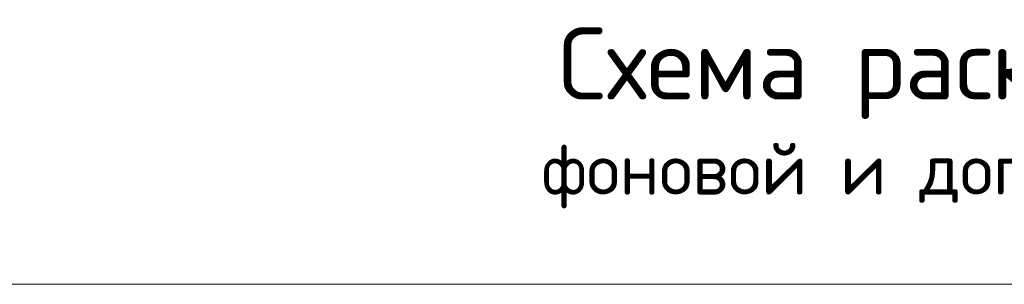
# Model space of a CAD drawing. Header units: metres. Extents: x -38 to 97, y -15 to 21.
# Tile 169 of 216: x 75.805 to 76.523, y 8.472 to 8.665. Entities that reach past the tile are written whole.
import ezdxf

# ---------------------------------------------------------------- set-up
doc = ezdxf.new("R2010")
doc.units = ezdxf.units.M

msp = doc.modelspace()

# ---------------------------------------------------------------- linework, layer by layer
at = {"color": 7, "linetype": 'Continuous', "lineweight": 13, "transparency": 33554687}
msp.add_line((86.41979, 8.47171), (67.91979, 8.47171), dxfattribs=at)

# ---------------------------------------------------------------- texts
at = {"color": 7, "linetype": 'Continuous', "lineweight": 13, "transparency": 33554687, "insert": (76.64119, 8.65893), "char_height": 0.0525, "width": 1.2320438, "attachment_point": 2, "line_spacing_factor": 0.963855}
msp.add_mtext('\\A1;{\\fISOCPEUR|i0|b0;\\H0.052500;\\W1.000000;\\C7;Схема раскладки стержней}\\P{\\fISOCPEUR|i0|b0;\\H0.037500;\\W1.000000;\\C7;фоновой и дополнительной арматуры}\\P', dxfattribs=at)
msp.add_mtext('\\A1;{\\fISOCPEUR|i0|b0;\\H0.052500;\\W1.000000;\\C7;Схема раскладки стержней}\\P{\\fISOCPEUR|i0|b0;\\H0.037500;\\W1.000000;\\C7;фоновой и дополнительной арматуры}\\P', dxfattribs=at)
msp.add_mtext('\\A1;{\\fISOCPEUR|i0|b0;\\H0.052500;\\W1.000000;\\C7;Схема раскладки стержней}\\P{\\fISOCPEUR|i0|b0;\\H0.037500;\\W1.000000;\\C7;фоновой и дополнительной арматуры}\\P', dxfattribs=at)

doc.saveas('drawing.dxf')
